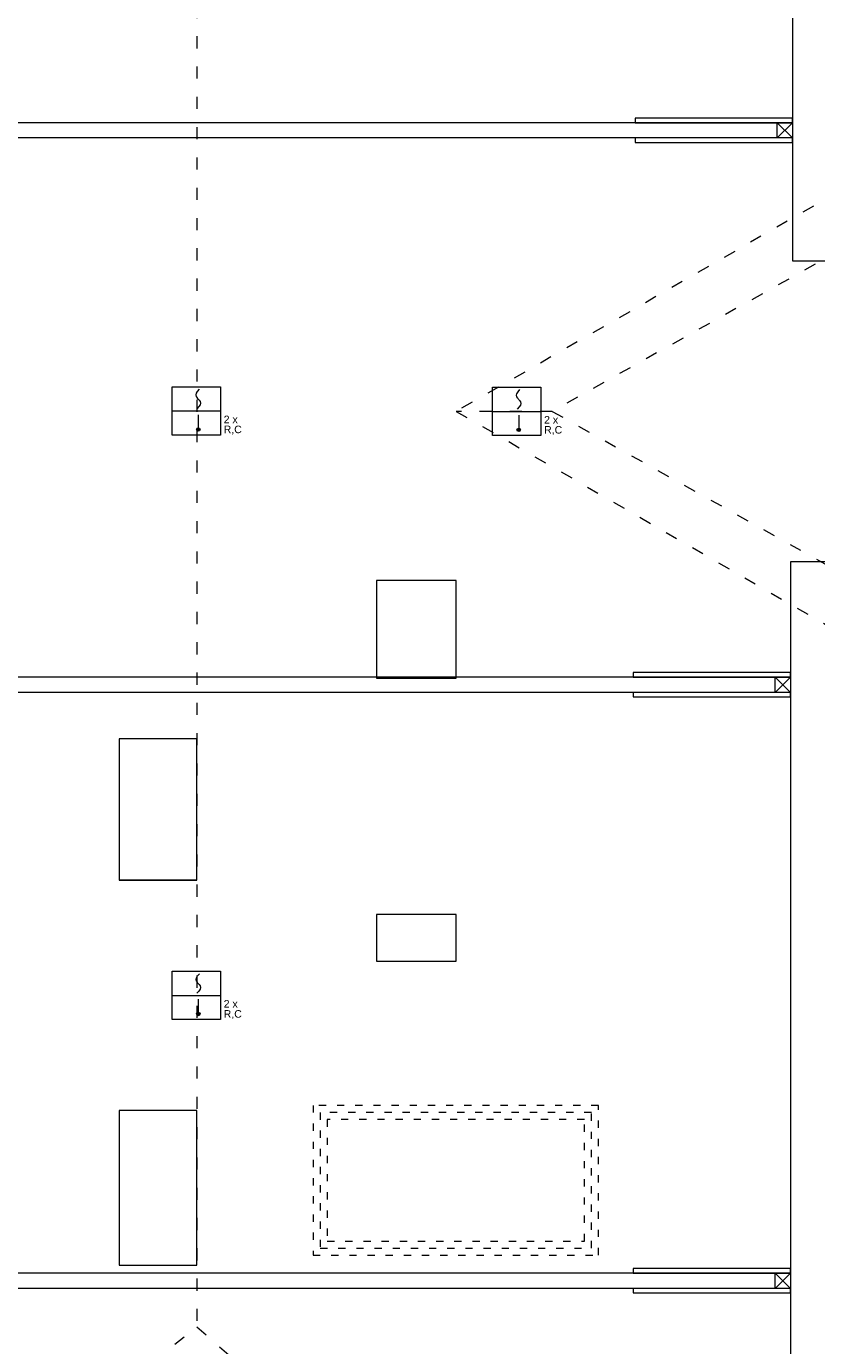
# Model space of a CAD drawing. Header units: centimetres. Extents: x 74437 to 92332, y -37016 to -3432.
# Tile 66 of 68: x 81220 to 82003, y -6992 to -5686. Entities that reach past the tile are written whole.
import ezdxf

# ---------------------------------------------------------------- set-up
doc = ezdxf.new("R2010")
doc.units = ezdxf.units.CM
doc.header["$LTSCALE"] = 0.02
doc.linetypes.add('ACAD_ISO03W100', pattern=[30, 12, -18])
doc.layers.get('0').update_dxf_attribs({"color": 8, "lineweight": 13})
for name, color, linetype, lineweight in [('koncepcja linie przekrojowe', 8, 'Continuous', 13), ('Linia SSP', 7, 'Continuous', 35), ('LINIE PRZEKROJOWE', 8, 'Continuous', 13)]:
    doc.layers.add(name, color=color, linetype=linetype, lineweight=lineweight)
doc.styles.get("Standard").update_dxf_attribs({"font": 'arial.ttf', "height": 12})

msp = doc.modelspace()

# ---------------------------------------------------------------- hatches: boundary and pattern name
at = {"layer": 'Linia SSP', "lineweight": 5}
for points in [[(81392.1, -6085.4, 1), (81388.6, -6085.4, 1)], [(81709.6, -6085.7, 1), (81706.1, -6085.7, 1)], [(81392.1, -6664, 1), (81388.6, -6664, 1)]]:
    msp.add_hatch(color=256, dxfattribs=at).paths.add_polyline_path(points)

# ---------------------------------------------------------------- linework, layer by layer
at = {"linetype": 'ACAD_ISO03W100', "ltscale": 50}
for points in [[(81389, -5156), (81389, -6973.7)], [(82078, -5819.4), (81646, -6067.4)], [(82185, -5819.4), (81741, -6067.4)], [(81646, -6067.4), (82076, -6315.4)], [(81741, -6067.4), (81646, -6067.4)], [(81741, -6067.4), (82185, -6315.4)], [(80611, -7582.7), (81389, -6973.7), (82076, -7582.7)]]:
    msp.add_lwpolyline(points, dxfattribs=at)
for points in [[(81979, -5781.7), (80730, -5781.7)], [(81979, -5796.7), (80730, -5796.7)], [(81977, -6330.7), (80661, -6330.7)], [(81977, -6345.7), (80661, -6345.7)], [(81977, -6920.7), (80710, -6920.7)], [(81977, -6935.7), (80710, -6935.7)]]:
    msp.add_lwpolyline(points)
for points in [[(81979, -5781.7), (81979, -5777.1), (81823.1, -5777.1), (81823.1, -5781.7)], [(81979, -5801.2), (81979, -5796.7), (81823.1, -5796.7), (81823.1, -5801.2)], [(81977, -6330.7), (81977, -6326.1), (81821.1, -6326.1), (81821.1, -6330.7)], [(81977, -6350.2), (81977, -6345.7), (81821.1, -6345.7), (81821.1, -6350.2)], [(81977, -6920.7), (81977, -6916.1), (81821.1, -6916.1), (81821.1, -6920.7)], [(81977, -6940.2), (81977, -6935.7), (81821.1, -6935.7), (81821.1, -6940.2)]]:
    msp.add_lwpolyline(points, close=True)
at = {"linetype": 'ACAD_ISO03W100', "ltscale": 30}
for points in [[(81504, -6902.8), (81787, -6902.8), (81787, -6754.5), (81504, -6754.5)], [(81511, -6895.8), (81780, -6895.8), (81780, -6761.5), (81511, -6761.5)], [(81518, -6888.8), (81773, -6888.8), (81773, -6768.5), (81518, -6768.5)]]:
    msp.add_lwpolyline(points, close=True, dxfattribs=at)
at = {"layer": 'koncepcja linie przekrojowe'}
for points in [[(80035, -5969.6), (80490, -5969.6), (80730, -5841.6), (80729.5, -4669.4), (81979, -4669.2), (81979, -5918.4), (82086, -5918.4), (82086, -6216.4), (81977, -6216.4), (81977, -7483.7), (80710, -7483.7), (80710, -6579.4), (80035, -6579.4)], [(80035, -5969.6), (80490, -5969.6), (80730, -5841.6), (80729.5, -4669.4), (81979, -4669.2), (81979, -5918.4), (82086, -5918.4), (82086, -6216.4), (81977, -6216.4), (81977, -7483.7), (80710, -7483.7), (80710, -6579.4), (80035, -6579.4)], [(81646, -6331.7), (81646, -6234.7), (81567, -6234.7), (81567, -6331.7), (81646, -6331.7)], [(81389, -6531.7), (81389, -6391.7), (81312, -6391.7), (81312, -6531.7), (81389, -6531.7)], [(81389, -6531.7), (81312, -6531.7)], [(81567, -6611.7), (81646, -6611.7), (81646, -6565.7), (81567, -6565.7), (81567, -6611.7)], [(81389, -6912.7), (81389, -6759.7), (81312, -6759.7), (81312, -6912.7), (81389, -6912.7)]]:
    msp.add_lwpolyline(points, dxfattribs=at)
at = {"layer": 'Linia SSP', "linetype": 'Continuous', "lineweight": 5}
for p, q in [((81389.7, -6047.7), (81391.6, -6045.5)), ((81707.2, -6048.1), (81709.1, -6045.9)), ((81388.1, -6051.1), (81388.5, -6049.5)), ((81388.5, -6052.7), (81388.1, -6051.1)), ((81388.5, -6049.5), (81389.7, -6047.7)), ((81389.4, -6054), (81388.5, -6052.7)), ((81389.7, -6054.5), (81389.4, -6054)), ((81390.3, -6055.2), (81389.7, -6054.5)), ((81390.3, -6055.2), (81390.9, -6055.9)), ((81390.9, -6055.9), (81391.2, -6056.3)), ((81391.2, -6056.3), (81392.1, -6057.7)), ((81392.1, -6057.7), (81392.5, -6059.3)), ((81392.5, -6059.3), (81392.1, -6060.9)), ((81705.6, -6051.5), (81706, -6049.9)), ((81706, -6053.1), (81705.6, -6051.5)), ((81706, -6049.9), (81707.2, -6048.1)), ((81706.9, -6054.4), (81706, -6053.1)), ((81707.2, -6054.9), (81706.9, -6054.4)), ((81707.8, -6055.6), (81707.2, -6054.9)), ((81707.8, -6055.6), (81708.4, -6056.2)), ((81708.4, -6056.2), (81708.7, -6056.7)), ((81708.7, -6056.7), (81709.6, -6058)), ((81709.6, -6058), (81710, -6059.6)), ((81710, -6059.6), (81709.6, -6061.2)), ((81390.9, -6062.7), (81389, -6064.9)), ((81392.1, -6060.9), (81390.9, -6062.7)), ((81708.4, -6063), (81706.4, -6065.2)), ((81709.6, -6061.2), (81708.4, -6063)), ((81388.1, -6629.8), (81388.5, -6628.2)), ((81388.5, -6631.4), (81388.1, -6629.8)), ((81388.5, -6628.2), (81389.7, -6626.4)), ((81389.4, -6632.7), (81388.5, -6631.4)), ((81389.7, -6633.1), (81389.4, -6632.7)), ((81389.7, -6626.4), (81391.6, -6624.2)), ((81390.3, -6633.8), (81389.7, -6633.1)), ((81390.3, -6633.8), (81390.9, -6634.5)), ((81390.9, -6634.5), (81391.2, -6635)), ((81391.2, -6635), (81392.1, -6636.3)), ((81390.9, -6641.3), (81389, -6643.5)), ((81392.1, -6639.5), (81390.9, -6641.3)), ((81392.1, -6636.3), (81392.5, -6637.9)), ((81392.5, -6637.9), (81392.1, -6639.5))]:
    msp.add_line(p, q, dxfattribs=at)
at = {"layer": 'Linia SSP', "lineweight": 5}
for p, q in [((81364.4, -6067), (81412.2, -6067)), ((81390.3, -6070.9), (81390.3, -6085.4)), ((81681.9, -6067.4), (81729.7, -6067.4)), ((81707.8, -6071.2), (81707.8, -6085.7)), ((81364.4, -6645.7), (81412.2, -6645.7)), ((81390.3, -6649.5), (81390.3, -6664))]:
    msp.add_line(p, q, dxfattribs=at)
for points in [[(81364.4, -6043.1), (81412.2, -6043.1), (81412.2, -6090.9), (81364.4, -6090.9)], [(81681.9, -6043.5), (81729.7, -6043.5), (81729.7, -6091.3), (81681.9, -6091.3)], [(81364.4, -6621.8), (81412.2, -6621.8), (81412.2, -6669.6), (81364.4, -6669.6)]]:
    msp.add_lwpolyline(points, close=True, dxfattribs=at)
for centre in [(81390.3, -6085.4), (81707.8, -6085.7), (81390.3, -6664)]:
    msp.add_circle(centre, 1.75, dxfattribs=at)
at = {"layer": 'LINIE PRZEKROJOWE'}
for points in [[(81964, -5781.7), (81979, -5781.7), (81979, -5796.7), (81964, -5796.7)], [(81962, -6330.7), (81977, -6330.7), (81977, -6345.7), (81962, -6345.7)], [(81962, -6920.7), (81977, -6920.7), (81977, -6935.7), (81962, -6935.7)]]:
    msp.add_lwpolyline(points, close=True, dxfattribs=at)
for points in [[(81964, -5781.7), (81979, -5796.7)], [(81979, -5781.7), (81964, -5796.7)], [(81962, -6330.7), (81977, -6345.7)], [(81977, -6330.7), (81962, -6345.7)], [(81962, -6920.7), (81977, -6935.7)], [(81977, -6920.7), (81962, -6935.7)]]:
    msp.add_lwpolyline(points, dxfattribs=at)

# ---------------------------------------------------------------- texts
at = {"layer": 'Linia SSP', "lineweight": 5}
for s, p in [('2 x', (81415.5, -6079.1)), ('2 x', (81733, -6079.5)), ('R,C', (81415.5, -6089)), ('R,C', (81733, -6089.4)), ('2 x', (81415.5, -6657.7)), ('R,C', (81415.5, -6667.7))]:
    msp.add_text(s, height=7.46, dxfattribs=at).set_placement(p)

doc.saveas('drawing.dxf')
